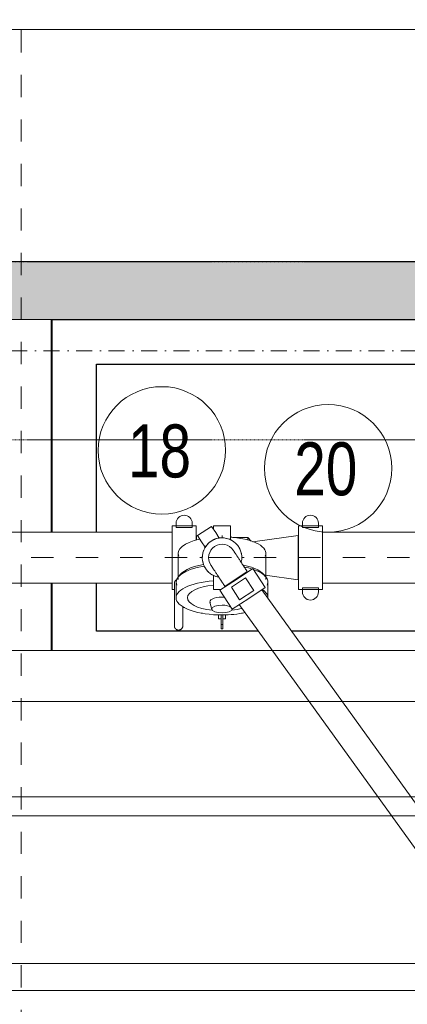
# Model space of a CAD drawing. Header units: centimetres. Extents: x -1589 to 108054, y -205274 to 31709.
# Tile 193 of 256: x 20802 to 20890, y 27724 to 27945. Entities that reach past the tile are written whole.
import ezdxf

# ---------------------------------------------------------------- set-up
doc = ezdxf.new("R2010")
doc.units = ezdxf.units.CM
doc.header["$LTSCALE"] = 0.01
doc.header["$MEASUREMENT"] = 0
for name, pattern in [('Krawędzie ukryte', [27, 20, -7]), ('Kropki i Kreski', [72, 36, -18, 0, -18]), ('Przerywana długa', [100, 50, -50])]:
    doc.linetypes.add(name, pattern=pattern)
for name, color, linetype in [('1_przekroje.K_IR', 7, 'Continuous'), ('2_ściany wewnętrzne.ISTN', 7, 'Continuous'), ('3_opisy.K_IR', 7, 'Continuous'), ('4_osie.ISTN', 7, 'Continuous'), ('_KD', 7, 'Continuous'), ('_WOD-KAN', 7, 'Continuous')]:
    doc.layers.add(name, color=color, linetype=linetype)
for name, color, linetype, lineweight in [('A-ANNO-NOTE', 7, 'Continuous', 30), ('A-WALL', 7, 'Continuous', 25), ('P-PIPE', 7, 'Continuous', 9), ('P-PIPE-CNTR', 7, 'Continuous', 18)]:
    doc.layers.add(name, color=color, linetype=linetype, lineweight=lineweight)
doc.styles.add('Century Gothic', font='GOTHIC.TTF', dxfattribs={"width": 0.8, "height": 119.0625})

msp = doc.modelspace()

# ---------------------------------------------------------------- hatches: boundary and pattern name
at = {"layer": '2_ściany wewnętrzne.ISTN', "linetype": 'Continuous', "lineweight": 5}
msp.add_hatch(color=8, dxfattribs=at).paths.add_polyline_path([(20605.38331, 27890.50296), (20605.69984, 27890.50296), (20605.69984, 27877.55677), (21041.69984, 27877.55677), (21041.69984, 27890.55677), (20605.38331, 27890.55677)])

# ---------------------------------------------------------------- linework, layer by layer
at = {"layer": '1_przekroje.K_IR', "linetype": 'Przerywana długa', "lineweight": 5, "ltscale": 10}
for p, q in [((20802.81315, 27167.51011), (20802.81315, 28058.23922)), ((21370.10512, 27824.0712), (20350.08116, 27824.0712))]:
    msp.add_line(p, q, dxfattribs=at)
at = {"layer": '2_ściany wewnętrzne.ISTN', "color": 8, "linetype": 'Continuous', "lineweight": 5, "flags": 128}
for points in [[(21041.69984, 27890.55677), (20605.38331, 27890.55677)], [(20605.69984, 27877.55677), (21054.69984, 27877.55677)]]:
    msp.add_lwpolyline(points, dxfattribs=at)
at = {"layer": '3_opisy.K_IR', "color": 8, "linetype": 'Krawędzie ukryte', "lineweight": 5}
for points in [[(21475.76841, 27890.50296), (20065.69984, 27890.50296)], [(21475.76841, 27850.50296), (20065.69984, 27850.50296)]]:
    msp.add_lwpolyline(points, dxfattribs=at)
at = {"layer": '4_osie.ISTN', "color": 7, "linetype": 'Kropki i Kreski', "lineweight": 0, "ltscale": 10}
msp.add_line((21475.76841, 27870.50296), (19751.17303, 27870.50296), dxfattribs=at)
at = {"layer": '_KD'}
for points in [[(20809.76315, 27877.55677), (20819.76315, 27877.55677), (21029.76315, 27877.55677), (21039.76315, 27877.55677), (21039.76315, 27867.55677), (21039.76315, 27829.78445)], [(20809.76315, 27829.7862), (20809.76315, 27877.55677)], [(20819.76315, 27829.7862), (20819.76315, 27867.55677), (21029.76315, 27867.55677), (21029.76315, 27829.78445)], [(20809.76315, 27803.20641), (20809.76315, 27818.3562)], [(20856.15403, 27807.55677), (20819.76315, 27807.55677), (20819.76315, 27818.3562)], [(20921.4328, 27807.55677), (20863.58613, 27807.55677)]]:
    msp.add_lwpolyline(points, dxfattribs=at)
at = {"layer": '_WOD-KAN', "color": 7, "linetype": 'Continuous', "lineweight": 5, "flags": 128}
msp.add_lwpolyline([(20643.37832, 27942.69067), (20976.08405, 27942.69802), (21066.14149, 27824.06663)], dxfattribs=at)
at = {"layer": 'A-ANNO-NOTE', "lineweight": 9}
for centre in [(20834.44872, 27848.14469), (20871.81458, 27844.13204)]:
    msp.add_circle(centre, 14.3207, dxfattribs=at)
at = {"layer": 'A-WALL'}
for p, q in [((20809.6695, 27829.7862), (20809.6695, 27877.55677)), ((20809.6695, 27803.20641), (20809.6695, 27818.28131))]:
    msp.add_line(p, q, dxfattribs=at)
at = {"layer": 'P-PIPE', "color": 5, "true_color": 0x0000ff, "extrusion": (0, 0, -1)}
for p, q in [((20842.1667, 27831.2213), (20836.7565, 27831.2213)), ((20836.7565, 27816.9211), (20836.7565, 27831.2213)), ((20837.6582, 27831.7928), (20837.6582, 27830.84602)), ((20841.265, 27830.84602), (20841.265, 27831.7928)), ((20842.1667, 27831.2213), (20842.1667, 27828.01062)), ((20870.5385, 27831.2213), (20865.1283, 27831.2213)), ((20865.1283, 27816.9211), (20865.1283, 27831.2213)), ((20866.03, 27831.7928), (20866.03, 27830.84602)), ((20869.6368, 27830.84602), (20869.6368, 27831.7928)), ((20870.5385, 27831.2213), (20870.5385, 27816.9211)), ((20837.6582, 27830.84602), (20841.265, 27830.84602)), ((20866.03, 27830.84602), (20869.6368, 27830.84602)), ((20836.7565, 27816.9211), (20837.2537, 27816.9211)), ((20865.1283, 27816.9211), (20870.5385, 27816.9211)), ((20869.6368, 27817.29639), (20866.03, 27817.29639)), ((20866.03, 27817.29639), (20866.03, 27816.3496)), ((20869.6368, 27816.3496), (20869.6368, 27817.29639))]:
    msp.add_line(p, q, dxfattribs=at)
at = {"layer": 'P-PIPE', "color": 1, "true_color": 0xff0000}
for p, q in [((20845.64019, 27831.09355), (20842.45546, 27829.00224)), ((20846.56966, 27829.67811), (20845.64019, 27831.09355)), ((20849.8775, 27831.2213), (20846.0675, 27831.2213)), ((20846.0675, 27831.2213), (20846.0675, 27830.44815)), ((20849.8775, 27829.52797), (20849.8775, 27831.2213)), ((20842.45546, 27829.00224), (20843.38492, 27827.5868)), ((20846.56966, 27829.67811), (20847.36045, 27828.47386)), ((20849.8775, 27829.52797), (20849.8775, 27828.0873)), ((20844.17571, 27826.38256), (20843.38492, 27827.5868)), ((20838.13, 27825.04805), (20838.13, 27819.16986)), ((20857.815, 27819.16986), (20857.815, 27825.04805)), ((20838.60301, 27820.29912), (20838.14844, 27819.76986)), ((20846.0675, 27818.61444), (20846.0675, 27820.05511)), ((20853.64465, 27820.92848), (20851.1234, 27819.27287)), ((20851.1234, 27819.27287), (20853.64465, 27820.92848)), ((20854.90864, 27821.60656), (20851.19311, 27819.16671)), ((20853.71436, 27820.82232), (20853.64465, 27820.92848)), ((20857.69704, 27817.36025), (20854.90864, 27821.60656)), ((20857.79657, 27819.76986), (20857.34199, 27820.29912)), ((20837.65248, 27818.5858), (20837.65248, 27815.04852)), ((20846.0675, 27818.61444), (20846.0675, 27816.9211)), ((20851.19311, 27819.16671), (20847.47758, 27816.72685)), ((20851.1234, 27819.27287), (20848.60215, 27817.61725)), ((20848.60215, 27817.61725), (20851.1234, 27819.27287)), ((20853.25021, 27819.50464), (20850.06548, 27817.41334)), ((20855.10915, 27816.67376), (20853.25021, 27819.50464)), ((20858.29252, 27815.04852), (20858.29252, 27818.5858)), ((20846.0675, 27816.9211), (20847.7734, 27816.9211)), ((20847.47758, 27816.72685), (20850.26599, 27812.48054)), ((20848.60215, 27817.61725), (20848.67186, 27817.51109)), ((20850.06548, 27817.41334), (20851.92441, 27814.58246)), ((20851.92441, 27814.58246), (20855.10915, 27816.67376)), ((20853.98151, 27814.92039), (20857.69704, 27817.36025)), ((20917.39936, 27732.86727), (20856.89993, 27816.83681)), ((20845.25687, 27814.06833), (20845.66996, 27812.44633)), ((20850.26599, 27812.48054), (20853.98151, 27814.92039)), ((20851.85479, 27813.52385), (20909.96725, 27732.86727)), ((20839.1587, 27812.8571), (20839.61401, 27812.8571)), ((20843.2608, 27811.5998), (20843.2608, 27811.67137)), ((20843.59172, 27811.5998), (20843.2608, 27811.5998)), ((20847.18828, 27811.23438), (20847.18828, 27810.3298)), ((20847.81375, 27809.0598), (20847.81375, 27811.19306)), ((20848.13125, 27811.19306), (20848.13125, 27809.0598)), ((20848.75673, 27810.3298), (20848.75673, 27811.23438)), ((20852.55889, 27811.5998), (20852.35329, 27811.5998)), ((20847.18828, 27810.3298), (20847.76953, 27810.3298)), ((20847.81375, 27808.1073), (20847.81375, 27809.0598)), ((20848.13125, 27809.0598), (20847.81375, 27809.0598)), ((20848.13125, 27809.0598), (20848.13125, 27808.1073)), ((20848.17548, 27810.3298), (20848.75673, 27810.3298)), ((20848.13125, 27808.1073), (20847.81375, 27808.1073)), ((20964.90407, 27803.20641), (20728.16815, 27803.20641)), ((20728.16815, 27791.77641), (21245.17464, 27791.77641)), ((20948.2221, 27732.86727), (20750.05535, 27732.86727)), ((20750.05535, 27726.83727), (20948.2221, 27726.83727))]:
    msp.add_line(p, q, dxfattribs=at)
at = {"layer": 'P-PIPE', "color": 5, "true_color": 0x0000ff}
for p, q in [((20836.7565, 27829.7862), (20749.34415, 27829.7862)), ((20842.49817, 27828.92387), (20842.2175, 27829.0712)), ((20842.2175, 27829.0712), (20842.2175, 27828.09244)), ((20865.0775, 27829.0712), (20854.91459, 27827.59775)), ((20865.0775, 27829.0712), (20865.0775, 27819.0712)), ((20916.5306, 27829.7862), (20870.5385, 27829.7862)), ((20853.77901, 27828.5712), (20850.45407, 27828.5712)), ((20854.55206, 27827.75959), (20853.77901, 27828.5712)), ((20853.77901, 27828.5712), (20853.77901, 27828.00051)), ((20857.66547, 27820.14583), (20865.0775, 27819.0712)), ((20749.34415, 27818.3562), (20836.7565, 27818.3562)), ((20870.5385, 27818.3562), (20916.5306, 27818.3562))]:
    msp.add_line(p, q, dxfattribs=at)
at = {"layer": 'P-PIPE', "color": 142, "true_color": 0x0080c0}
for p, q in [((21047.16315, 27770.31644), (20754.36315, 27770.31644)), ((20754.36315, 27766.10004), (21047.16315, 27766.10004))]:
    msp.add_line(p, q, dxfattribs=at)
at = {"layer": 'P-PIPE', "color": 1, "true_color": 0xff0000, "flags": 128}
for points in [[(20853.64465, 27820.92848), (20853.51865, 27821.12036), (20853.39285, 27821.31194), (20853.26745, 27821.5029), (20853.14266, 27821.69294), (20853.01866, 27821.88176), (20852.89567, 27822.06906), (20852.77388, 27822.25453), (20852.65348, 27822.43788), (20852.53467, 27822.61881), (20852.41763, 27822.79704), (20852.30256, 27822.97228), (20852.18963, 27823.14425), (20852.07903, 27823.31268), (20851.97094, 27823.47729), (20851.86552, 27823.63783), (20851.76295, 27823.79403), (20851.66339, 27823.94564), (20851.567, 27824.09243), (20851.47393, 27824.23416), (20851.38434, 27824.3706), (20851.29836, 27824.50153), (20851.21613, 27824.62675), (20851.13779, 27824.74605), (20851.06346, 27824.85924), (20850.99326, 27824.96614), (20850.9273, 27825.06659), (20850.86569, 27825.16041), (20850.80853, 27825.24747), (20850.7559, 27825.32761), (20850.70789, 27825.40072), (20850.66458, 27825.46667), (20850.62604, 27825.52536), (20850.59233, 27825.5767), (20850.5635, 27825.62061), (20850.5396, 27825.657), (20850.52067, 27825.68583), (20850.50673, 27825.70705), (20850.49782, 27825.72063), (20850.49394, 27825.72654), (20850.49375, 27825.72682)], [(20845.45125, 27822.41559), (20845.45377, 27822.41175), (20845.46133, 27822.40024), (20845.47391, 27822.38108), (20845.4915, 27822.3543), (20845.51406, 27822.31994), (20845.54156, 27822.27806), (20845.57396, 27822.22872), (20845.61121, 27822.172), (20845.65324, 27822.108), (20845.69998, 27822.03681), (20845.75137, 27821.95855), (20845.80732, 27821.87335), (20845.86774, 27821.78134), (20845.93254, 27821.68267), (20846.0016, 27821.57749), (20846.07483, 27821.46598), (20846.1521, 27821.34831), (20846.23329, 27821.22467), (20846.31827, 27821.09526), (20846.4069, 27820.96028), (20846.49904, 27820.81996), (20846.59455, 27820.67452), (20846.69327, 27820.52418), (20846.79505, 27820.36919), (20846.89971, 27820.2098), (20847.0071, 27820.04627), (20847.11704, 27819.87884), (20847.22936, 27819.7078), (20847.34387, 27819.53342), (20847.4604, 27819.35597), (20847.57875, 27819.17573), (20847.69874, 27818.99301), (20847.82017, 27818.80808), (20847.94286, 27818.62125), (20848.0666, 27818.43281), (20848.1912, 27818.24307), (20848.31645, 27818.05232), (20848.44216, 27817.86088), (20848.56813, 27817.66905), (20848.60215, 27817.61725)], [(20837.2537, 27818.2673), (20837.25447, 27818.30539), (20837.25675, 27818.34342), (20837.26055, 27818.38133), (20837.26587, 27818.41905), (20837.27269, 27818.45654), (20837.281, 27818.49372), (20837.2908, 27818.53053), (20837.30206, 27818.56693), (20837.31476, 27818.60284), (20837.32889, 27818.63822), (20837.34443, 27818.67301), (20837.36134, 27818.70715), (20837.37961, 27818.74058), (20837.39919, 27818.77326), (20837.42007, 27818.80513), (20837.44221, 27818.83613), (20837.46557, 27818.86623), (20837.49011, 27818.89537), (20837.5158, 27818.9235), (20837.54259, 27818.95059), (20837.57045, 27818.97658), (20837.59932, 27819.00143), (20837.62916, 27819.02511), (20837.65993, 27819.04758), (20837.69157, 27819.0688), (20837.72403, 27819.08874), (20837.75726, 27819.10737), (20837.79122, 27819.12465)], [(20837.2537, 27817.85029), (20837.2537, 27817.92475), (20837.2537, 27817.99214), (20837.2537, 27818.05235), (20837.2537, 27818.10528), (20837.2537, 27818.15085), (20837.2537, 27818.189), (20837.2537, 27818.21964), (20837.2537, 27818.24275), (20837.2537, 27818.25827), (20837.2537, 27818.26619), (20837.2537, 27818.2673)], [(20837.2537, 27818.2673), (20837.2537, 27818.26349), (20837.2537, 27818.25207), (20837.2537, 27818.23305), (20837.2537, 27818.20647), (20837.2537, 27818.17237), (20837.2537, 27818.1308), (20837.2537, 27818.08183), (20837.2537, 27818.02554), (20837.2537, 27817.96201), (20837.2537, 27817.89136), (20837.2537, 27817.81368), (20837.2537, 27817.72912), (20837.2537, 27817.63779), (20837.2537, 27817.53986), (20837.2537, 27817.43546), (20837.2537, 27817.32478), (20837.2537, 27817.20799), (20837.2537, 27817.08528), (20837.2537, 27816.95683), (20837.2537, 27816.82287), (20837.2537, 27816.6836), (20837.2537, 27816.53924), (20837.2537, 27816.39002), (20837.2537, 27816.23619), (20837.2537, 27816.07799), (20837.2537, 27815.91568), (20837.2537, 27815.7495), (20837.2537, 27815.57974), (20837.2537, 27815.40666), (20837.2537, 27815.23053), (20837.2537, 27815.05165), (20837.2537, 27814.87028), (20837.2537, 27814.68674), (20837.2537, 27814.5013), (20837.2537, 27814.31427), (20837.2537, 27814.12595), (20837.2537, 27813.93663), (20837.2537, 27813.74662), (20837.2537, 27813.55622), (20837.2537, 27813.36574), (20837.2537, 27813.17548), (20837.2537, 27812.98575), (20837.2537, 27812.79685), (20837.2537, 27812.60909), (20837.2537, 27812.42275), (20837.2537, 27812.23815), (20837.2537, 27812.05557), (20837.2537, 27811.87532), (20837.2537, 27811.69766), (20837.2537, 27811.5229), (20837.2537, 27811.35131), (20837.2537, 27811.18317), (20837.2537, 27811.01874), (20837.2537, 27810.85829), (20837.2537, 27810.70207), (20837.2537, 27810.55033), (20837.2537, 27810.40332), (20837.2537, 27810.26127), (20837.2537, 27810.12442), (20837.2537, 27809.99297), (20837.2537, 27809.86713), (20837.2537, 27809.74712), (20837.2537, 27809.63312), (20837.2537, 27809.52531), (20837.2537, 27809.42387), (20837.2537, 27809.32896), (20837.2537, 27809.24073), (20837.2537, 27809.15932), (20837.2537, 27809.08486), (20837.2537, 27809.01747), (20837.2537, 27808.95726), (20837.2537, 27808.90433), (20837.2537, 27808.85875), (20837.2537, 27808.82061), (20837.2537, 27808.78996), (20837.2537, 27808.76686), (20837.2537, 27808.75133), (20837.2537, 27808.74341), (20837.2537, 27808.7423)], [(20839.1587, 27808.7423), (20839.1587, 27808.74611), (20839.1587, 27808.75754), (20839.1587, 27808.77655), (20839.1587, 27808.80313), (20839.1587, 27808.83724), (20839.1587, 27808.87881), (20839.1587, 27808.92778), (20839.1587, 27808.98407), (20839.1587, 27809.04759), (20839.1587, 27809.11825), (20839.1587, 27809.19592), (20839.1587, 27809.28049), (20839.1587, 27809.37181), (20839.1587, 27809.46975), (20839.1587, 27809.57414), (20839.1587, 27809.68482), (20839.1587, 27809.80161), (20839.1587, 27809.92433), (20839.1587, 27810.05277), (20839.1587, 27810.18674), (20839.1587, 27810.32601), (20839.1587, 27810.47037), (20839.1587, 27810.61958), (20839.1587, 27810.77341), (20839.1587, 27810.93161), (20839.1587, 27811.09393), (20839.1587, 27811.2601), (20839.1587, 27811.42987), (20839.1587, 27811.60295), (20839.1587, 27811.77907), (20839.1587, 27811.95796), (20839.1587, 27812.13932), (20839.1587, 27812.32287), (20839.1587, 27812.5083), (20839.1587, 27812.69533), (20839.1587, 27812.88366), (20839.1587, 27813.06037)], [(20837.2537, 27808.7423), (20837.2537, 27808.74611), (20837.2537, 27808.75754), (20837.2537, 27808.77655), (20837.2537, 27808.80313), (20837.2537, 27808.83724), (20837.2537, 27808.87881), (20837.2537, 27808.92778), (20837.2537, 27808.98407), (20837.2537, 27809.04759), (20837.2537, 27809.11825)], [(20839.1587, 27809.15932), (20839.1587, 27809.08486), (20839.1587, 27809.01747), (20839.1587, 27808.95726), (20839.1587, 27808.90433), (20839.1587, 27808.85875), (20839.1587, 27808.82061), (20839.1587, 27808.78996), (20839.1587, 27808.76686), (20839.1587, 27808.75133), (20839.1587, 27808.74341), (20839.1587, 27808.7423)], [(20839.1587, 27808.7423), (20839.15794, 27808.70421), (20839.15566, 27808.66618), (20839.15185, 27808.62828), (20839.14654, 27808.59055), (20839.13972, 27808.55307), (20839.1314, 27808.51589), (20839.12161, 27808.47907), (20839.11035, 27808.44268), (20839.09765, 27808.40676), (20839.08351, 27808.37138), (20839.06798, 27808.3366), (20839.05107, 27808.30246), (20839.0328, 27808.26903), (20839.01321, 27808.23635), (20838.99234, 27808.20448), (20838.9702, 27808.17347), (20838.94684, 27808.14338), (20838.9223, 27808.11424), (20838.89661, 27808.08611), (20838.86982, 27808.05902), (20838.84196, 27808.03303), (20838.81309, 27808.00817), (20838.78325, 27807.98449), (20838.75248, 27807.96202), (20838.72084, 27807.9408), (20838.68838, 27807.92086), (20838.65514, 27807.90224), (20838.62119, 27807.88496), (20838.58657, 27807.86905), (20838.55135, 27807.85454), (20838.51557, 27807.84144), (20838.4793, 27807.82979), (20838.44259, 27807.8196), (20838.4055, 27807.81089), (20838.3681, 27807.80366), (20838.33043, 27807.79794), (20838.29257, 27807.79373), (20838.25457, 27807.79103), (20838.21649, 27807.78986), (20838.17839, 27807.79021), (20838.14034, 27807.79208), (20838.10239, 27807.79548), (20838.06461, 27807.80039), (20838.02706, 27807.8068), (20837.98979, 27807.81471), (20837.95287, 27807.82411), (20837.91636, 27807.83497), (20837.88031, 27807.84729), (20837.84478, 27807.86104), (20837.80982, 27807.8762), (20837.77551, 27807.89274), (20837.74188, 27807.91064), (20837.70899, 27807.92988), (20837.6769, 27807.95041), (20837.64566, 27807.97221), (20837.61531, 27807.99524), (20837.58591, 27808.01947), (20837.5575, 27808.04485), (20837.53013, 27808.07135), (20837.50384, 27808.09892), (20837.47867, 27808.12753), (20837.45467, 27808.15711), (20837.43187, 27808.18763), (20837.41031, 27808.21904), (20837.39002, 27808.25129), (20837.37103, 27808.28432), (20837.35339, 27808.31808), (20837.33711, 27808.35253), (20837.32221, 27808.38759), (20837.30874, 27808.42323), (20837.2967, 27808.45937), (20837.28611, 27808.49597), (20837.27699, 27808.53296), (20837.26937, 27808.57029), (20837.26324, 27808.60789), (20837.25861, 27808.6457), (20837.25551, 27808.68367), (20837.25393, 27808.72174), (20837.2537, 27808.7423)]]:
    msp.add_lwpolyline(points, dxfattribs=at)
at = {"layer": 'P-PIPE', "color": 5, "true_color": 0x0000ff, "extrusion": (0, 0, -1)}
for centre, start, end in [((-20839.4616, 27831.7928), 0, 180), ((-20867.8334, 27831.7928), 0, 180), ((-20867.8334, 27816.3496), 180, 0)]:
    msp.add_arc(centre, 1.8034, start, end, dxfattribs=at)
at = {"layer": 'P-PIPE', "color": 1, "true_color": 0xff0000}
for radius, start, end in [(5.08, 63.1202539, 67.7754816), (4.445, 123.2914751, 260.3581882), (4.445, 144.1367772, 151.6588717), (4.445, 141.7434185, 148.6684087), (4.445, 123.2914751, 137.2600758), (4.445, 135.4502165, 136.6588717), (3.01625, 123.2914751, 213.2914751), (3.01625, 123.2914751, 213.2914751), (4.445, 129.1367772, 132.3102566), (4.445, 346.2247621, 123.2914751), (4.445, 109.3228745, 123.2914751), (4.445, 114.1367772, 116.5135035), (4.445, 111.2162074, 112.9800635), (3.01625, 33.2914751, 123.2914751), (3.01625, 33.2914751, 123.2914751), (4.445, 97.9145416, 104.8395317), (4.445, 99.1367772, 102.0508962), (4.445, 96.7598491, 100.2915968), (4.445, 90, 91.836653), (4.445, 90, 91.6588717), (4.445, 84.1367772, 90), (4.445, 80.9740375, 90), (4.445, 76.0313994, 77.3115332), (4.445, 69.1367772, 76.6588717), (4.445, 64.6230665, 71.5480566), (4.445, 54.1367772, 61.6588717), (4.445, 39.1367772, 46.6588717), (4.445, 174.1367772, 181.6588717), (4.445, 159.1367772, 166.6588717), (4.445, 24.1367772, 31.6588717), (4.445, 9.1367772, 16.6588717), (4.445, 189.1367772, 196.6588717), (4.445, 204.1367772, 211.6588717), (4.445, 354.1367772, 1.6588717), (4.445, 219.1367772, 226.4820985), (4.445, 234.7375456, 241.6588717), (4.445, 244.6230665, 251.5480566), (4.445, 249.1367772, 256.6588717), (4.445, 256.0313994, 257.3115332)]:
    msp.add_arc((20847.9725, 27824.0712), radius, start, end, dxfattribs=at)
for centre, major_axis, start_param, end_param in [((20847.9725, 27825.04805), (9.8425, 0), 2.108739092, 3.316125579), ((20847.9725, 27825.04805), (9.8425, 0), 6.108652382, 7.656446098), ((20847.9725, 27818.5858), (10.32002, 0), 1.968686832, 3.316125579), ((20847.9725, 27819.16986), (9.8425, 0), 2.008896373, 2.967059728), ((20847.9725, 27819.16986), (9.8425, 0), 0.174532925, 1.05880347), ((20847.9725, 27818.5858), (10.32002, 0), 0.853516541, 1.051947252), ((20847.9725, 27818.5858), (10.32002, 0), 6.108652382, 7.082652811), ((20847.9725, 27815.04852), (10.32002, 0), 1.759191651, 4.71238898), ((20847.9725, 27815.04852), (7.78764, 0), 1.821816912, 4.42252394), ((20847.9725, 27815.04852), (10.32002, 0), 6.248072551, 6.783451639), ((20847.9725, 27814.16538), (2.72796, 0), 1.570796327, 3.455751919), ((20847.9725, 27812.52862), (2.313, 0), 1.570796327, 4.71238898), ((20847.9725, 27814.16538), (2.72796, 0), 1.351011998, 1.570796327), ((20847.9725, 27812.52862), (2.313, 0), 0.442711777, 1.570796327), ((20847.9725, 27812.52862), (2.313, 0), 4.71238898, 6.258055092), ((20847.9725, 27815.04852), (10.32002, 0), 4.71238898, 5.239472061), ((20847.9725, 27815.04852), (7.78764, 0), 5.002254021, 5.328365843)]:
    msp.add_ellipse(centre, major_axis=major_axis, ratio=0.374606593, start_param=start_param, end_param=end_param, dxfattribs=at)
at = {"layer": 'P-PIPE-CNTR', "color": 1, "true_color": 0xff0000}
for p, q in [((20847.9725, 27828.49009), (20847.9725, 27829.0712)), ((20842.9725, 27824.0712), (20843.55362, 27824.0712)), ((20852.39139, 27824.0712), (20852.9725, 27824.0712))]:
    msp.add_line(p, q, dxfattribs=at)

# ---------------------------------------------------------------- texts
at = {"layer": 'A-ANNO-NOTE', "color": 5, "lineweight": 9, "true_color": 0x0000ff, "char_height": 11.90625, "width": 17.9578, "attachment_point": 1, "style": 'Century Gothic'}
for s, insert in [('18', (20826.84204, 27853.97979)), ('20', (20864.20789, 27849.96714))]:
    msp.add_mtext(s, dxfattribs=dict(at, insert=insert))

doc.saveas('drawing.dxf')
